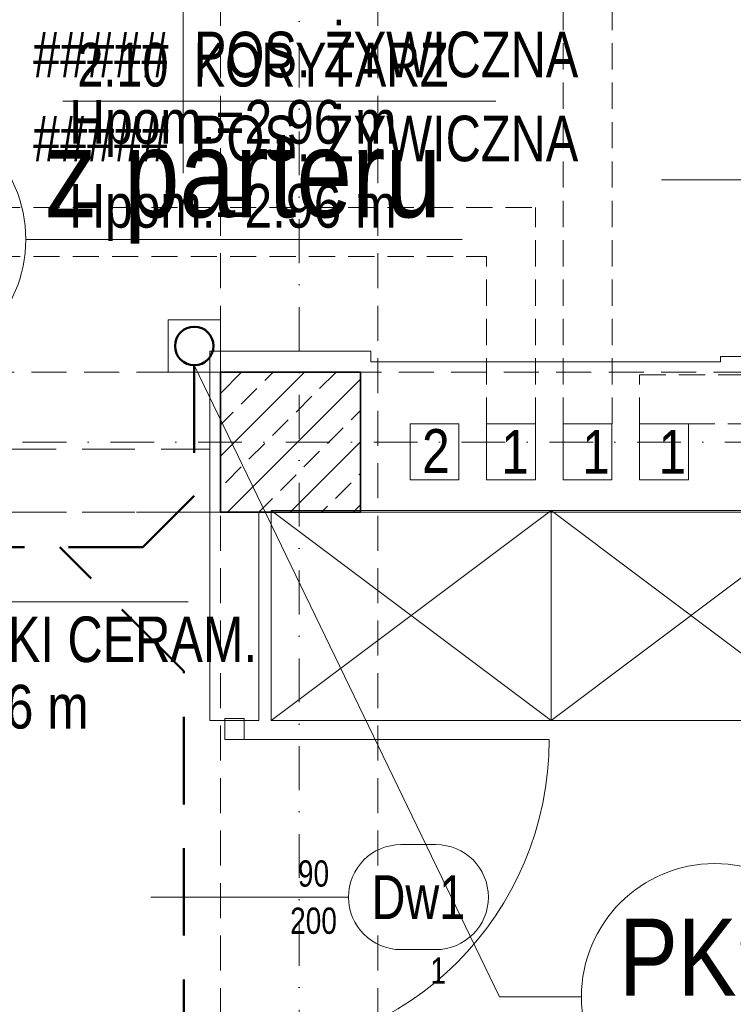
# Model space of a CAD drawing. Header units: millimetres. Extents: x -96593 to 66336, y -23969 to 7139.
# Tile 47 of 256: x -88960 to -88756, y -10397 to -10116. Entities that reach past the tile are written whole.
import ezdxf
from ezdxf.enums import TextEntityAlignment as Align

# ---------------------------------------------------------------- set-up
doc = ezdxf.new("R2010")
doc.units = ezdxf.units.MM
doc.linetypes.add('DASHDOT', pattern=[1, 0.5, -0.25, 0, -0.25])
doc.linetypes.add('DASHED', pattern=[0.75, 0.5, -0.25])
for name, color, linetype, lineweight in [('BA_drz', 7, 'Continuous', 18), ('BA_KS_ist.', 34, 'Continuous', 50), ('BA_met', 7, 'Continuous', 18), ('BA_sym', 7, 'Continuous', 18), ('BA_txc', 1, 'Continuous', 18), ('BA_txs', 2, 'Continuous', 18), ('MM_KS_OPISY', 7, 'Continuous', 9), ('mm_went_opis', 7, 'Continuous', 15), ('PG_KONSTRUKCJA', 5, 'Continuous', 35), ('PG_OSIE', 1, 'DASHDOT', 18), ('PG_PODCIĄGI', 1, 'DASHED', 18), ('PG_SZRAF', 1, 'Continuous', 18), ('PG_WIDOKOWE_CIENKIE', 1, 'Continuous', 18), ('PG_WYPOSAŻENIE', 1, 'Continuous', 18), ('PG_ŚCIANY_DZIAŁOWE', 3, 'Continuous', 18)]:
    doc.layers.add(name, color=color, linetype=linetype, lineweight=lineweight)
doc.layers.add('BA_pom', color=6, linetype='Continuous', lineweight=18, plot=False)
doc.styles.add('BIKTS', font='bikromsw.shx', dxfattribs={"width": 0.85})
doc.styles.add('ROMANS', font='bikromsw.shx', dxfattribs={"width": 0.8})
doc.styles.get("Standard").update_dxf_attribs({"font": 'arial.ttf'})

# ---------------------------------------------------------------- blocks, each defined once
blk = doc.blocks.new('A$C243F7E6F')
at = {"layer": 'PG_SZRAF'}
h = blk.add_hatch(dxfattribs=at)
h.set_pattern_fill('ANSI33', color=256, scale=2)
h.set_pattern_definition([(45, (-6891.598, -2675.306), (-8.980256, 8.980256), []), (45, (-6882.618, -2675.306), (-8.980256, 8.980256), [6.35, -3.175])])
h.paths.add_polyline_path([(0, 0), (40, 0), (40, -40), (0, -40)])
at = {"layer": 'PG_KONSTRUKCJA'}
blk.add_lwpolyline([(0, 0), (40, 0), (40, -40), (0, -40), (0, 0)], dxfattribs=at)
blk = doc.blocks.new('dr1h901')
at = {"color": 0}
blk.add_line((-0.5, 0), (-0.5, 1), dxfattribs=at)
blk.add_line((0, 0.3622), (0, -0.2655))
blk.add_arc((-0.5, 0), 1, 0, 90, dxfattribs=at)
blk = doc.blocks.new('jamb')
blk.add_lwpolyline([(-0.5, -0.5), (-0.5, 0.5), (0.5, 0.5), (0.5, -0.5)], close=True)
blk = doc.blocks.new('bikmet')
blk.add_line((0, 1.65), (0, -1.65))
at = {"style": 'ROMANS', "width": 0.8}
blk.add_attdef('NRPOM', text='', height=1, dxfattribs=at).set_placement((-0.333, 0.333), align=Align.RIGHT)
blk.add_attdef('NWAPOM', (0.25, 0.333), '', height=1, dxfattribs=at)
blk.add_attdef('PODLOGA', text='', height=1.042, dxfattribs=at).set_placement((0.25, -0.333), align=Align.TOP_LEFT)
blk = doc.blocks.new('symdrz')
blk.add_lwpolyline([(-10, -30, -1), (-10, 30), (10, 30, -1), (10, -30)], format="xyb", close=True)
at = {"style": 'BIKTS', "width": 0.8}
blk.add_attdef('SZERDRZ', text='', height=25, dxfattribs=at).set_placement((77.15, 8.8), align=Align.CENTER)
blk.add_attdef('SYMDRZ', text='', height=25, dxfattribs=at).set_placement((0, 0), align=Align.MIDDLE)
blk.add_attdef('WYSDRZ', text='', height=25, dxfattribs=at).set_placement((77.15, -9.49), align=Align.TOP_CENTER)
blk = doc.blocks.new('A$C19ebea96')
at = {"layer": 'PG_WIDOKOWE_CIENKIE', "color": 40, "true_color": 0xf8d731}
for points in [[(1303.19, -19.76), (1317.19, -19.76), (1317.19, -35.76), (1303.19, -35.76)], [(1325.07, -19.76), (1339.07, -19.76), (1339.07, -35.76), (1325.07, -35.76)], [(1346.94, -19.76), (1360.94, -19.76), (1360.94, -35.76), (1346.94, -35.76)], [(1368.82, -19.76), (1382.82, -19.76), (1382.82, -35.76), (1368.82, -35.76)]]:
    blk.add_lwpolyline(points, close=True, dxfattribs=at)
blk = doc.blocks.new('A$C5DA075D8')
at = {"layer": 'BA_met', "color": 252}
blk.add_lwpolyline([(2116.95, 1947.1), (2274.56, 1947.1)], dxfattribs=at)
at = {"layer": 'mm_went_opis', "color": 252, "linetype": 'DASHED', "lineweight": 15, "ltscale": 15}
for p, q in [((2381.79, 1998), (2381.79, 2155.76)), ((2395.79, 1998), (2395.79, 2155.76)), ((2162.84, 2059.84), (2373.91, 2059.84)), ((2373.91, 1998), (2373.91, 2059.84)), ((2162.84, 2045.84), (2359.91, 2045.84)), ((2359.91, 1998), (2359.91, 2045.84)), ((2403.66, 2012), (2440.84, 2012)), ((2403.66, 1998), (2403.66, 2012)), ((2417.66, 1998), (2440.84, 1998))]:
    blk.add_line(p, q, dxfattribs=at)
at = {"layer": 'PG_OSIE', "color": 252, "ltscale": 25}
for points in [[(2306.34, 2784.36), (2306.34, 0)], [(696.17, 1992.76), (2976.42, 1992.76)]]:
    blk.add_lwpolyline(points, dxfattribs=at)
at = {"layer": 'PG_OSIE', "color": 252}
blk.add_lwpolyline([(2323.84, 2012.76), (2323.84, 1972.76)], dxfattribs=at)
blk.add_lwpolyline([(2323.84, 2012.76), (2323.84, 1972.76)], dxfattribs=at)
at = {"layer": 'PG_PODCIĄGI', "color": 252, "ltscale": 30}
for p, q in [((2176.84, 1990.76), (2280.84, 1990.76)), ((2176.84, 1972.76), (2280.84, 1972.76))]:
    blk.add_line(p, q, dxfattribs=at)
at = {"layer": 'PG_PODCIĄGI', "color": 252, "ltscale": 20}
for points in [[(2283.84, 2631.76), (2283.84, 157.76)], [(2328.84, 2631.76), (2328.84, 157.76)], [(924.84, 2012.76), (2778.84, 2012.76)], [(924.84, 1972.76), (2778.84, 1972.76)]]:
    blk.add_lwpolyline(points, dxfattribs=at)
at = {"layer": 'PG_WYPOSAŻENIE', "color": 252}
for points in [[(2378.35, 1913.26), (2298.35, 1913.26), (2298.35, 1973.26), (2378.35, 1973.26), (2378.35, 1913.26), (2298.35, 1973.26), (2298.35, 1913.26), (2378.35, 1973.26)], [(2458.35, 1913.26), (2378.35, 1913.26), (2378.35, 1973.26), (2458.35, 1973.26), (2458.35, 1913.26), (2378.35, 1973.26), (2378.35, 1913.26), (2458.35, 1973.26)]]:
    blk.add_lwpolyline(points, dxfattribs=at)
at = {"layer": 'PG_ŚCIANY_DZIAŁOWE', "color": 252}
blk.add_lwpolyline([(2733.84, 1992.76), (2440.84, 1992.76), (2440.84, 2017.26), (2426.84, 2017.26), (2426.84, 2015.76), (2326.84, 2015.76), (2326.84, 2018.76), (2280.84, 2018.76), (2280.84, 1913.26), (2294.84, 1913.26), (2294.84, 1972.76), (2733.84, 1972.76), (2733.84, 1992.76)], dxfattribs=at)
at = {"color": 252}
blk.add_blockref('A$C19ebea96', (1034.84, 2017.76), dxfattribs=at)
at = {"layer": 'BA_drz', "color": 252, "zscale": -90, "rotation": 270}
for p, xscale, yscale in [((2433.84, 2067.76), -90, 89.99999999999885), ((2287.84, 1862.76), 90, 90)]:
    blk.add_blockref('dr1h901', p, dxfattribs=dict(at, xscale=xscale, yscale=yscale))
at = {"layer": 'BA_drz', "color": 252, "xscale": -5.5, "yscale": 5.999999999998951, "zscale": 5.5}
blk.add_blockref('jamb', (2287.84, 1910.76), dxfattribs=at)
at = {"layer": 'BA_met', "color": 252}
ref = blk.add_blockref('bikmet', (2273.13, 2114.22), dxfattribs=dict(at, xscale=12.5, yscale=12.5, zscale=12.5))
ref.add_attrib('NRPOM', ' 2.10', dxfattribs={"layer": '0', "height": 12.5, "style": 'ROMANS', "width": 0.8}).set_placement((2268.97, 2118.39), align=Align.RIGHT)
ref.add_attrib('NWAPOM', 'KORYTARZ', (2276.26, 2118.39), dxfattribs={"layer": '0', "height": 12.5, "style": 'ROMANS', "width": 0.8})
ref.add_attrib('RAREA', '#####', dxfattribs={"layer": '0', "height": 13.021, "style": 'ROMANS', "width": 0.8}).set_placement((2268.97, 2110.06), align=Align.TOP_RIGHT)
ref.add_attrib('PODLOGA', 'POS. ŻYWICZNA', dxfattribs={"layer": '0', "height": 13.0208, "style": 'ROMANS', "width": 0.8}).set_placement((2276.26, 2110.06), align=Align.TOP_LEFT)
ref = blk.add_blockref('bikmet', (2185.11, 1947.1), dxfattribs=dict(at, xscale=12.5, yscale=12.5, zscale=12.5))
ref.add_attrib('NRPOM', ' 2.11', dxfattribs={"layer": '0', "height": 12.5, "style": 'ROMANS', "width": 0.8}).set_placement((2180.95, 1951.27), align=Align.RIGHT)
ref.add_attrib('NWAPOM', 'WC', (2188.24, 1951.27), dxfattribs={"layer": '0', "height": 12.5, "style": 'ROMANS', "width": 0.8})
ref.add_attrib('RAREA', '####', dxfattribs={"layer": '0', "height": 13.021, "style": 'ROMANS', "width": 0.8}).set_placement((2180.95, 1942.94), align=Align.TOP_RIGHT)
ref.add_attrib('PODLOGA', 'PŁYTKI CERAM.', dxfattribs={"layer": '0', "height": 13.0208, "style": 'ROMANS', "width": 0.8}).set_placement((2188.24, 1942.94), align=Align.TOP_LEFT)
at = {"layer": 'BA_sym', "color": 252}
ref = blk.add_blockref('symdrz', (2340.44, 1862.76), dxfattribs=dict(at, xscale=0.5000000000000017, yscale=0.5000000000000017, zscale=0.5000000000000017, rotation=4.729105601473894e-06))
ref.add_attrib('Symdrz', 'Dw1', dxfattribs={"height": 12.5, "rotation": 0, "style": 'BIKTS', "width": 0.8}).set_placement((2340.44, 1862.76), align=Align.MIDDLE_CENTER)
ref.add_attrib('Szerdrz', '90', dxfattribs={"layer": 'BA_txc', "height": 7.5, "rotation": 0, "style": 'BIKTS', "width": 0.8}).set_placement((2310.44, 1869.51), align=Align.MIDDLE_CENTER)
ref.add_attrib('Wysdrz', '200', dxfattribs={"layer": 'BA_txc', "height": 7.5, "rotation": 0, "style": 'BIKTS', "width": 0.8}).set_placement((2310.44, 1856.01), align=Align.MIDDLE_CENTER)
ref.add_attrib('Sztuk', '1', (2343.87, 1838.01), dxfattribs={"layer": 'BA_pom', "height": 7.5, "rotation": 0, "style": 'BIKTS', "width": 0.8})
at = {"layer": 'PG_KONSTRUKCJA', "color": 252}
blk.add_blockref('A$C243F7E6F', (2283.84, 2012.76), dxfattribs=at)
at = {"layer": 'BA_txs', "color": 252, "style": 'BIKTS', "width": 0.85}
for p in [(2240.59, 2078.05), (2152.57, 1910.93)]:
    blk.add_text('Hpom.=2.96 m', height=12.5, dxfattribs=at).set_placement(p)
at = {"layer": 'mm_went_opis', "color": 252, "lineweight": 30, "style": 'BIKTS', "width": 0.85}
for s, p in [('2', (2341.47, 1984)), ('1', (2364.13, 1983.75)), ('1', (2387.26, 1983.75)), ('1', (2409.08, 1983.75))]:
    blk.add_text(s, height=12.5, dxfattribs=at).set_placement(p)
blk = doc.blocks.new('A$Cf7ba70b6')
at = {"layer": 'BA_KS_ist.', "color": 1, "linetype": 'Continuous', "ltscale": 25}
blk.add_circle((1306.5, -566.5), 5.5, dxfattribs=at)

msp = doc.modelspace()

# ---------------------------------------------------------------- linework, layer by layer
at = {"layer": 'BA_KS_ist.', "linetype": 'DASHED', "ltscale": 50}
for p, q in [((-88910.45, -10214.32), (-88910.45, -10251.62)), ((-88910.45, -10251.62), (-88925.16, -10266.32)), ((-89058.95, -10266.32), (-88925.16, -10266.32)), ((-88913.45, -10301.77), (-88948.9, -10266.32)), ((-88913.45, -10527.32), (-88913.45, -10301.77))]:
    msp.add_line(p, q, dxfattribs=at)
at = {"layer": 'BA_KS_ist.', "linetype": 'Continuous', "lineweight": 15, "ltscale": 25}
msp.add_lwpolyline([(-88917.95, -10201.32), (-88902.95, -10201.32), (-88902.95, -10216.32), (-88917.95, -10216.32)], close=True, dxfattribs=at)
at = {"layer": 'BA_KS_ist.', "linetype": 'Continuous', "ltscale": 25}
msp.add_circle((-88910.45, -10208.82), 5.5, dxfattribs=at)
at = {"layer": 'BA_met', "color": 252}
for points in [[(-88948.01, -10138.86), (-88824.21, -10138.86)], [(-89069.85, -10281.97), (-88912.23, -10281.97)]]:
    msp.add_lwpolyline(points, dxfattribs=at)
at = {"layer": 'MM_KS_OPISY'}
for p, q in [((-88958.62, -10178.37), (-88833.89, -10178.37)), ((-88823.16, -10394.84), (-88910.45, -10214.32)), ((-88799.76, -10394.84), (-88823.16, -10394.84))]:
    msp.add_line(p, q, dxfattribs=at)
for centre in [(-88996.72, -10178.37), (-88761.66, -10394.84)]:
    msp.add_circle(centre, 38.1, dxfattribs=at)

# ---------------------------------------------------------------- block references
at = {"layer": 'BA_drz', "color": 252, "zscale": -90, "rotation": 270}
for p, xscale, yscale in [((-88752.95, -10161.32), -90, 89.99999999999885), ((-88898.95, -10366.32), 90, 90)]:
    msp.add_blockref('dr1h901', p, dxfattribs=dict(at, xscale=xscale, yscale=yscale))
at = {"layer": 'BA_drz', "color": 252, "xscale": -5.5, "yscale": 5.999999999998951, "zscale": 5.5}
msp.add_blockref('jamb', (-88898.95, -10318.32), dxfattribs=at)
at = {"layer": 'BA_met', "color": 252}
ref = msp.add_blockref('bikmet', (-88913.66, -10138.86), dxfattribs=dict(at, xscale=12.5, yscale=12.5, zscale=12.5))
ref.add_attrib('NRPOM', ' 2.10', dxfattribs={"layer": '0', "height": 12.5, "style": 'ROMANS', "width": 0.8}).set_placement((-88917.83, -10134.69), align=Align.RIGHT)
ref.add_attrib('NWAPOM', 'KORYTARZ', (-88910.54, -10134.69), dxfattribs={"layer": '0', "height": 12.5, "style": 'ROMANS', "width": 0.8})
ref.add_attrib('RAREA', '#####', dxfattribs={"layer": '0', "height": 13.021, "style": 'ROMANS', "width": 0.8}).set_placement((-88917.83, -10143.02), align=Align.TOP_RIGHT)
ref.add_attrib('PODLOGA', 'POS. ŻYWICZNA', dxfattribs={"layer": '0', "height": 13.0208, "style": 'ROMANS', "width": 0.8}).set_placement((-88910.54, -10143.02), align=Align.TOP_LEFT)
ref = msp.add_blockref('bikmet', (-89001.68, -10281.97), dxfattribs=dict(at, xscale=12.5, yscale=12.5, zscale=12.5))
ref.add_attrib('NRPOM', ' 2.11', dxfattribs={"layer": '0', "height": 12.5, "style": 'ROMANS', "width": 0.8}).set_placement((-89005.85, -10277.81), align=Align.RIGHT)
ref.add_attrib('NWAPOM', 'WC', (-88998.56, -10277.81), dxfattribs={"layer": '0', "height": 12.5, "style": 'ROMANS', "width": 0.8})
ref.add_attrib('RAREA', '####', dxfattribs={"layer": '0', "height": 13.021, "style": 'ROMANS', "width": 0.8}).set_placement((-89005.85, -10286.14), align=Align.TOP_RIGHT)
ref.add_attrib('PODLOGA', 'PŁYTKI CERAM.', dxfattribs={"layer": '0', "height": 13.0208, "style": 'ROMANS', "width": 0.8}).set_placement((-88998.56, -10286.14), align=Align.TOP_LEFT)
at = {"layer": 'BA_sym', "color": 252}
ref = msp.add_blockref('symdrz', (-88846.35, -10366.32), dxfattribs=dict(at, xscale=0.5000000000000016, yscale=0.5000000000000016, zscale=0.5000000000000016, rotation=4.729105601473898e-06))
ref.add_attrib('Symdrz', 'Dw1', dxfattribs={"height": 12.5, "rotation": 0, "style": 'BIKTS', "width": 0.8}).set_placement((-88846.35, -10366.32), align=Align.MIDDLE_CENTER)
ref.add_attrib('Szerdrz', '90', dxfattribs={"layer": 'BA_txc', "height": 7.5, "rotation": 0, "style": 'BIKTS', "width": 0.8}).set_placement((-88876.35, -10359.57), align=Align.MIDDLE_CENTER)
ref.add_attrib('Wysdrz', '200', dxfattribs={"layer": 'BA_txc', "height": 7.5, "rotation": 0, "style": 'BIKTS', "width": 0.8}).set_placement((-88876.35, -10373.07), align=Align.MIDDLE_CENTER)
ref.add_attrib('Sztuk', '1', (-88842.92, -10391.07), dxfattribs={"layer": 'BA_pom', "height": 7.5, "rotation": 0, "style": 'BIKTS', "width": 0.8})
at = {"layer": 'mm_went_opis', "color": 2, "lineweight": 60}
msp.add_blockref('A$C5DA075D8', (-91186.79, -12229.08), dxfattribs=at)
at = {"layer": 'mm_went_opis', "lineweight": 60}
msp.add_blockref('A$Cf7ba70b6', (-90216.95, -9642.32), dxfattribs=at)

# ---------------------------------------------------------------- texts
at = {"layer": 'BA_txs', "color": 252, "style": 'BIKTS', "width": 0.85}
for p in [(-88946.21, -10175.03), (-89034.23, -10318.15)]:
    msp.add_text('Hpom.=2.96 m', height=12.5, dxfattribs=at).set_placement(p)
at = {"layer": 'MM_KS_OPISY', "attachment_point": 1}
for s, width, insert, char_height in [('{\\fArial Narrow|b0|i0|c238|p34;z parteru}', 200.9859, (-88952.88, -10147.05), 25), ('{\\fArial Narrow|b0|i0|c238|p34;PK10}', 0.5033, (-89024.33, -10155.87), 22), ('{\\fArial Narrow|b0|i0|c238|p34;PK9b}', 25.4, (-88788.98, -10372.49), 22)]:
    msp.add_mtext_dynamic_manual_height_columns(s, width=width, gutter_width=1, heights=[0], dxfattribs=dict(at, insert=insert, char_height=char_height))

doc.saveas('drawing.dxf')
